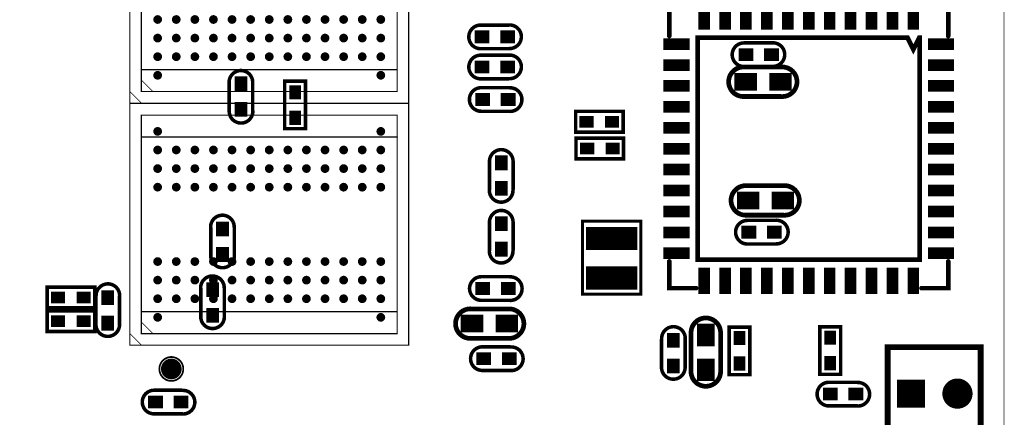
# Model space of a CAD drawing. Extents: x 68 to 180, y 55 to 144.
# Tile 25 of 27: x 138 to 180, y 101 to 118. Entities that reach past the tile are written whole.
import ezdxf

# ---------------------------------------------------------------- set-up
doc = ezdxf.new("R2010")
doc.units = 0
doc.header["$MEASUREMENT"] = 0
doc.layers.get('0').update_dxf_attribs({"linetype": 'CONTINUOUS'})
for name, color, linetype in [('BOARD_OUTLINE_00', 2, 'CONTINUOUS'), ('DRIL_NPLTE_THRU_01', 16, 'CONTINUOUS'), ('DRIL_NPLTE_THRU_02', 4, 'CONTINUOUS'), ('DRIL_NPLTE_THRU_03', 96, 'CONTINUOUS'), ('DRIL_NPLTE_THRU_04', 136, 'CONTINUOUS'), ('DRIL_NPLTE_THRU_05', 34, 'CONTINUOUS'), ('DRIL_NPLTE_THRU_06', 176, 'CONTINUOUS'), ('DRIL_PLTE_THRU_01', 16, 'CONTINUOUS'), ('DRIL_PLTE_THRU_02', 4, 'CONTINUOUS'), ('DRIL_PLTE_THRU_03', 96, 'CONTINUOUS'), ('DRIL_PLTE_THRU_04', 136, 'CONTINUOUS'), ('DRIL_PLTE_THRU_05', 34, 'CONTINUOUS'), ('DRIL_PLTE_THRU_06', 176, 'CONTINUOUS'), ('DRIL_SYMBOL', 2, 'CONTINUOUS'), ('PADS_BOT', 5, 'CONTINUOUS'), ('PADS_INNER', 1, 'CONTINUOUS'), ('PADS_TOP', 1, 'CONTINUOUS'), ('PADS_XR_121', 222, 'CONTINUOUS'), ('PART_BOT_2DLINE_00', 253, 'CONTINUOUS'), ('PART_TOP_2DLINE_00', 67, 'CONTINUOUS')]:
    doc.layers.add(name, color=color, linetype=linetype)

# ---------------------------------------------------------------- blocks, each defined once
blk = doc.blocks.new('BOARD_5728')
at = {"layer": 'BOARD_OUTLINE_00', "const_width": 0.0254}
blk.add_lwpolyline([(0, -12.664, -0.306685), (1, -11.664), (110.44, -11.664, -0.233627), (111.44, -12.664), (111.44, -92.464, -0.199366), (110.44, -93.464), (1, -93.464, -0.298113), (0, -92.464), (0, -85.073), (12, -85.073), (12, -50.989), (2.337, -50.989), (2.356, -32.194), (0, -32.194)], format="xyb", close=True, dxfattribs=at)
blk = doc.blocks.new('SMOOTH_0$1524')
at = {"const_width": 0.0762}
blk.add_lwpolyline([(-0.0381, 0, 1), (0.0381, 0, 1)], format="xyb", close=True, dxfattribs=at)
blk = doc.blocks.new('PART_BODY_TOP_5731')
at = {"layer": 'PART_TOP_2DLINE_00', "const_width": 0.152}
blk.add_lwpolyline([(-1.028, -0.449), (-1.028, 0.446), (1.015, 0.446), (1.015, -0.449)], close=True, dxfattribs=at)
at = {"layer": 'PART_TOP_2DLINE_00'}
for p in [(-1.028, 0.446), (1.015, 0.446), (-1.028, -0.449), (1.015, -0.449)]:
    blk.add_blockref('SMOOTH_0$1524', p, dxfattribs=at)
blk = doc.blocks.new('DRIL_HOLE_0')
blk.add_lwpolyline([(0, 0, 1), (0, 0, 1)], format="xyb", close=True)
blk = doc.blocks.new('PAD_0')
blk.add_lwpolyline([(0, 0, 1), (0, 0, 1)], format="xyb", close=True)
blk = doc.blocks.new('PAD_1')
at = {"const_width": 0.508}
blk.add_lwpolyline([(-0.305, 0), (0.305, 0)], dxfattribs=at)
blk = doc.blocks.new('STK_TOP_14')
at = {"layer": 'DRIL_PLTE_THRU_01'}
blk.add_blockref('DRIL_HOLE_0', (0, 0), dxfattribs=at)
at = {"layer": 'DRIL_PLTE_THRU_02'}
blk.add_blockref('DRIL_HOLE_0', (0, 0), dxfattribs=at)
at = {"layer": 'DRIL_PLTE_THRU_03'}
blk.add_blockref('DRIL_HOLE_0', (0, 0), dxfattribs=at)
at = {"layer": 'DRIL_PLTE_THRU_04'}
blk.add_blockref('DRIL_HOLE_0', (0, 0), dxfattribs=at)
at = {"layer": 'DRIL_PLTE_THRU_05'}
blk.add_blockref('DRIL_HOLE_0', (0, 0), dxfattribs=at)
at = {"layer": 'DRIL_PLTE_THRU_06'}
blk.add_blockref('DRIL_HOLE_0', (0, 0), dxfattribs=at)
at = {"layer": 'PADS_BOT'}
blk.add_blockref('PAD_0', (0, 0), dxfattribs=at)
at = {"layer": 'PADS_INNER'}
blk.add_blockref('PAD_0', (0, 0), dxfattribs=at)
at = {"layer": 'PADS_TOP'}
blk.add_blockref('PAD_1', (0, 0), dxfattribs=at)
blk = doc.blocks.new('SYM_TOP_14')
for name, p in [('PART_BODY_TOP_5731', (0, 0)), ('STK_TOP_14', (-0.55, 0)), ('STK_TOP_14', (0.55, 0))]:
    blk.add_blockref(name, p)
blk = doc.blocks.new('PART_TOP_3')
blk.add_blockref('SYM_TOP_14', (0, 0))
blk = doc.blocks.new('PART_TOP_5')
blk.add_blockref('SYM_TOP_14', (0, 0))
blk = doc.blocks.new('PART_BODY_BOT_5731')
at = {"layer": 'PART_BOT_2DLINE_00', "const_width": 0.152}
blk.add_lwpolyline([(-1.028, -0.449), (-1.028, 0.446), (1.015, 0.446), (1.015, -0.449)], close=True, dxfattribs=at)
at = {"layer": 'PART_BOT_2DLINE_00'}
for p in [(-1.028, 0.446), (1.015, 0.446), (-1.028, -0.449), (1.015, -0.449)]:
    blk.add_blockref('SMOOTH_0$1524', p, dxfattribs=at)
blk = doc.blocks.new('STK_BOT_14')
at = {"layer": 'DRIL_PLTE_THRU_01'}
blk.add_blockref('DRIL_HOLE_0', (0, 0), dxfattribs=at)
at = {"layer": 'DRIL_PLTE_THRU_02'}
blk.add_blockref('DRIL_HOLE_0', (0, 0), dxfattribs=at)
at = {"layer": 'DRIL_PLTE_THRU_03'}
blk.add_blockref('DRIL_HOLE_0', (0, 0), dxfattribs=at)
at = {"layer": 'DRIL_PLTE_THRU_04'}
blk.add_blockref('DRIL_HOLE_0', (0, 0), dxfattribs=at)
at = {"layer": 'DRIL_PLTE_THRU_05'}
blk.add_blockref('DRIL_HOLE_0', (0, 0), dxfattribs=at)
at = {"layer": 'DRIL_PLTE_THRU_06'}
blk.add_blockref('DRIL_HOLE_0', (0, 0), dxfattribs=at)
at = {"layer": 'PADS_BOT'}
blk.add_blockref('PAD_1', (0, 0), dxfattribs=at)
at = {"layer": 'PADS_INNER'}
blk.add_blockref('PAD_0', (0, 0), dxfattribs=at)
at = {"layer": 'PADS_TOP'}
blk.add_blockref('PAD_0', (0, 0), dxfattribs=at)
blk = doc.blocks.new('SYM_BOT_14')
for name, p in [('PART_BODY_BOT_5731', (0, 0)), ('STK_BOT_14', (-0.55, 0)), ('STK_BOT_14', (0.55, 0))]:
    blk.add_blockref(name, p)
blk = doc.blocks.new('PART_BOT_10')
blk.add_blockref('SYM_BOT_14', (0, 0))
blk = doc.blocks.new('SMOOTH_0$2032')
at = {"const_width": 0.1016}
blk.add_lwpolyline([(-0.0508, 0, 1), (0.0508, 0, 1)], format="xyb", close=True, dxfattribs=at)
blk = doc.blocks.new('PART_BODY_BOT_5734')
at = {"layer": 'PART_BOT_2DLINE_00', "const_width": 0.2032}
blk.add_lwpolyline([(-0.025146, 0.635), (1.575054, 0.635, -1.036434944), (1.575054, -0.635), (-0.025146, -0.635, -1.07236871)], format="xyb", close=True, dxfattribs=at)
at = {"layer": 'PART_BOT_2DLINE_00'}
for p in [(-0.025146, 0.635), (1.575054, 0.635), (-0.025146, -0.635), (1.575054, -0.635)]:
    blk.add_blockref('SMOOTH_0$2032', p, dxfattribs=at)
blk = doc.blocks.new('PAD_7')
at = {"const_width": 0.762}
blk.add_lwpolyline([(-0.4826, 0), (0.4826, 0)], dxfattribs=at)
blk = doc.blocks.new('STK_BOT_19')
at = {"layer": 'DRIL_PLTE_THRU_01'}
blk.add_blockref('DRIL_HOLE_0', (0, 0), dxfattribs=at)
at = {"layer": 'DRIL_PLTE_THRU_02'}
blk.add_blockref('DRIL_HOLE_0', (0, 0), dxfattribs=at)
at = {"layer": 'DRIL_PLTE_THRU_03'}
blk.add_blockref('DRIL_HOLE_0', (0, 0), dxfattribs=at)
at = {"layer": 'DRIL_PLTE_THRU_04'}
blk.add_blockref('DRIL_HOLE_0', (0, 0), dxfattribs=at)
at = {"layer": 'DRIL_PLTE_THRU_05'}
blk.add_blockref('DRIL_HOLE_0', (0, 0), dxfattribs=at)
at = {"layer": 'DRIL_PLTE_THRU_06'}
blk.add_blockref('DRIL_HOLE_0', (0, 0), dxfattribs=at)
at = {"layer": 'PADS_BOT'}
blk.add_blockref('PAD_7', (0, 0), dxfattribs=at)
at = {"layer": 'PADS_INNER'}
blk.add_blockref('PAD_0', (0, 0), dxfattribs=at)
at = {"layer": 'PADS_TOP'}
blk.add_blockref('PAD_0', (0, 0), dxfattribs=at)
blk = doc.blocks.new('SYM_BOT_17')
for name, p in [('PART_BODY_BOT_5734', (0, 0)), ('STK_BOT_19', (0, 0)), ('STK_BOT_19', (1.500124, 0))]:
    blk.add_blockref(name, p)
blk = doc.blocks.new('PART_BOT_16')
blk.add_blockref('SYM_BOT_17', (0, 0))
blk = doc.blocks.new('PART_BODY_TOP_5734')
at = {"layer": 'PART_TOP_2DLINE_00', "const_width": 0.2032}
blk.add_lwpolyline([(-0.025146, 0.635), (1.575054, 0.635, -1.036434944), (1.575054, -0.635), (-0.025146, -0.635, -1.07236871)], format="xyb", close=True, dxfattribs=at)
at = {"layer": 'PART_TOP_2DLINE_00'}
for p in [(-0.025146, 0.635), (1.575054, 0.635), (-0.025146, -0.635), (1.575054, -0.635)]:
    blk.add_blockref('SMOOTH_0$2032', p, dxfattribs=at)
blk = doc.blocks.new('STK_TOP_19')
at = {"layer": 'DRIL_PLTE_THRU_01'}
blk.add_blockref('DRIL_HOLE_0', (0, 0), dxfattribs=at)
at = {"layer": 'DRIL_PLTE_THRU_02'}
blk.add_blockref('DRIL_HOLE_0', (0, 0), dxfattribs=at)
at = {"layer": 'DRIL_PLTE_THRU_03'}
blk.add_blockref('DRIL_HOLE_0', (0, 0), dxfattribs=at)
at = {"layer": 'DRIL_PLTE_THRU_04'}
blk.add_blockref('DRIL_HOLE_0', (0, 0), dxfattribs=at)
at = {"layer": 'DRIL_PLTE_THRU_05'}
blk.add_blockref('DRIL_HOLE_0', (0, 0), dxfattribs=at)
at = {"layer": 'DRIL_PLTE_THRU_06'}
blk.add_blockref('DRIL_HOLE_0', (0, 0), dxfattribs=at)
at = {"layer": 'PADS_BOT'}
blk.add_blockref('PAD_0', (0, 0), dxfattribs=at)
at = {"layer": 'PADS_INNER'}
blk.add_blockref('PAD_0', (0, 0), dxfattribs=at)
at = {"layer": 'PADS_TOP'}
blk.add_blockref('PAD_7', (0, 0), dxfattribs=at)
blk = doc.blocks.new('SYM_TOP_17')
for name, p in [('PART_BODY_TOP_5734', (0, 0)), ('STK_TOP_19', (0, 0)), ('STK_TOP_19', (1.500124, 0))]:
    blk.add_blockref(name, p)
blk = doc.blocks.new('PART_TOP_17')
blk.add_blockref('SYM_TOP_17', (0, 0))
blk = doc.blocks.new('SMOOTH_0$127')
at = {"const_width": 0.0635}
blk.add_lwpolyline([(-0.03175, 0, 1), (0.03175, 0, 1)], format="xyb", close=True, dxfattribs=at)
blk = doc.blocks.new('PART_BODY_TOP_5740')
at = {"layer": 'PART_TOP_2DLINE_00', "const_width": 0.127}
blk.add_lwpolyline([(-1.6, 1.25), (1.55, 1.25), (1.55, -1.25), (-1.6, -1.25)], close=True, dxfattribs=at)
at = {"layer": 'PART_TOP_2DLINE_00'}
for p in [(-1.6, 1.25), (1.55, 1.25), (-1.6, -1.25), (1.55, -1.25)]:
    blk.add_blockref('SMOOTH_0$127', p, dxfattribs=at)
blk = doc.blocks.new('PAD_9')
at = {"const_width": 1}
blk.add_lwpolyline([(-1.1, 0), (1.1, 0)], dxfattribs=at)
blk = doc.blocks.new('STK_TOP_25')
at = {"layer": 'DRIL_NPLTE_THRU_01'}
blk.add_blockref('DRIL_HOLE_0', (0, 0), dxfattribs=at)
at = {"layer": 'DRIL_NPLTE_THRU_02'}
blk.add_blockref('DRIL_HOLE_0', (0, 0), dxfattribs=at)
at = {"layer": 'DRIL_NPLTE_THRU_03'}
blk.add_blockref('DRIL_HOLE_0', (0, 0), dxfattribs=at)
at = {"layer": 'DRIL_NPLTE_THRU_04'}
blk.add_blockref('DRIL_HOLE_0', (0, 0), dxfattribs=at)
at = {"layer": 'DRIL_NPLTE_THRU_05'}
blk.add_blockref('DRIL_HOLE_0', (0, 0), dxfattribs=at)
at = {"layer": 'DRIL_NPLTE_THRU_06'}
blk.add_blockref('DRIL_HOLE_0', (0, 0), dxfattribs=at)
at = {"layer": 'PADS_BOT'}
blk.add_blockref('PAD_0', (0, 0), dxfattribs=at)
at = {"layer": 'PADS_INNER'}
blk.add_blockref('PAD_0', (0, 0), dxfattribs=at)
at = {"layer": 'PADS_TOP', "rotation": 90}
blk.add_blockref('PAD_9', (0, 0), dxfattribs=at)
blk = doc.blocks.new('SYM_TOP_23')
for name, p in [('PART_BODY_TOP_5740', (0, 0)), ('STK_TOP_25', (-0.85, 0)), ('STK_TOP_25', (0.85, 0))]:
    blk.add_blockref(name, p)
blk = doc.blocks.new('PART_TOP_55')
blk.add_blockref('SYM_TOP_23', (0, 0))
blk = doc.blocks.new('SMOOTH_0$254')
at = {"const_width": 0.127}
blk.add_lwpolyline([(-0.0635, 0, 1), (0.0635, 0, 1)], format="xyb", close=True, dxfattribs=at)
blk = doc.blocks.new('PART_BODY_TOP_5742')
at = {"layer": 'PART_TOP_2DLINE_00', "const_width": 0.254}
for points in [[(-1, 2), (3, 2), (3, -24), (-1, -24)], [(-1.5, -8.15), (-0.7, -8.15), (-0.7, -14.15), (-1.5, -14.15)]]:
    blk.add_lwpolyline(points, close=True, dxfattribs=at)
at = {"layer": 'PART_TOP_2DLINE_00'}
for p in [(-1, 2), (3, 2), (-1.5, -8.15), (-0.7, -8.15), (-1.5, -14.15), (-0.7, -14.15), (-1, -24), (3, -24)]:
    blk.add_blockref('SMOOTH_0$254', p, dxfattribs=at)
blk = doc.blocks.new('DRIL_SYMBOL_0$8')
at = {"layer": 'DRIL_SYMBOL', "const_width": 0.0508}
for points in [[(-0.254, 0), (0.254, 0)], [(0, -0.254), (0, 0.254)]]:
    blk.add_lwpolyline(points, dxfattribs=at)
blk = doc.blocks.new('DRIL_HOLE_0$8')
at = {"const_width": 0.4}
blk.add_lwpolyline([(-0.2, 0, 1), (0.2, 0, 1)], format="xyb", close=True, dxfattribs=at)
blk.add_blockref('DRIL_SYMBOL_0$8', (0, 0))
blk = doc.blocks.new('PAD_11')
at = {"const_width": 0.6}
blk.add_lwpolyline([(0, -0.3, 1), (0, 0.3, 1)], format="xyb", close=True, dxfattribs=at)
blk = doc.blocks.new('PAD_12')
at = {"const_width": 1.2}
blk.add_lwpolyline([(-0.6, 0), (0.6, 0)], dxfattribs=at)
blk = doc.blocks.new('STK_TOP_28')
at = {"layer": 'DRIL_PLTE_THRU_01'}
blk.add_blockref('DRIL_HOLE_0$8', (0, 0), dxfattribs=at)
at = {"layer": 'DRIL_PLTE_THRU_02'}
blk.add_blockref('DRIL_HOLE_0$8', (0, 0), dxfattribs=at)
at = {"layer": 'DRIL_PLTE_THRU_03'}
blk.add_blockref('DRIL_HOLE_0$8', (0, 0), dxfattribs=at)
at = {"layer": 'DRIL_PLTE_THRU_04'}
blk.add_blockref('DRIL_HOLE_0$8', (0, 0), dxfattribs=at)
at = {"layer": 'DRIL_PLTE_THRU_05'}
blk.add_blockref('DRIL_HOLE_0$8', (0, 0), dxfattribs=at)
at = {"layer": 'DRIL_PLTE_THRU_06'}
blk.add_blockref('DRIL_HOLE_0$8', (0, 0), dxfattribs=at)
at = {"layer": 'PADS_BOT'}
blk.add_blockref('PAD_12', (0, 0), dxfattribs=at)
at = {"layer": 'PADS_INNER'}
blk.add_blockref('PAD_11', (0, 0), dxfattribs=at)
at = {"layer": 'PADS_TOP'}
blk.add_blockref('PAD_12', (0, 0), dxfattribs=at)
blk = doc.blocks.new('PAD_13')
at = {"const_width": 0.65}
blk.add_lwpolyline([(0, -0.325, 1), (0, 0.325, 1)], format="xyb", close=True, dxfattribs=at)
blk = doc.blocks.new('STK_TOP_27')
at = {"layer": 'DRIL_PLTE_THRU_01'}
blk.add_blockref('DRIL_HOLE_0$8', (0, 0), dxfattribs=at)
at = {"layer": 'DRIL_PLTE_THRU_02'}
blk.add_blockref('DRIL_HOLE_0$8', (0, 0), dxfattribs=at)
at = {"layer": 'DRIL_PLTE_THRU_03'}
blk.add_blockref('DRIL_HOLE_0$8', (0, 0), dxfattribs=at)
at = {"layer": 'DRIL_PLTE_THRU_04'}
blk.add_blockref('DRIL_HOLE_0$8', (0, 0), dxfattribs=at)
at = {"layer": 'DRIL_PLTE_THRU_05'}
blk.add_blockref('DRIL_HOLE_0$8', (0, 0), dxfattribs=at)
at = {"layer": 'DRIL_PLTE_THRU_06'}
blk.add_blockref('DRIL_HOLE_0$8', (0, 0), dxfattribs=at)
at = {"layer": 'PADS_BOT'}
blk.add_blockref('PAD_13', (0, 0), dxfattribs=at)
at = {"layer": 'PADS_INNER'}
blk.add_blockref('PAD_11', (0, 0), dxfattribs=at)
at = {"layer": 'PADS_TOP'}
blk.add_blockref('PAD_13', (0, 0), dxfattribs=at)
blk = doc.blocks.new('SYM_TOP_25')
for name, p in [('PART_BODY_TOP_5742', (0, 0)), ('STK_TOP_28', (0, 0)), ('STK_TOP_27', (2, 0)), ('STK_TOP_27', (0, -2)), ('STK_TOP_27', (2, -2)), ('STK_TOP_27', (0, -4)), ('STK_TOP_27', (2, -4)), ('STK_TOP_27', (0, -6)), ('STK_TOP_27', (2, -6)), ('STK_TOP_27', (0, -8)), ('STK_TOP_27', (2, -8)), ('STK_TOP_27', (0, -10)), ('STK_TOP_27', (2, -10)), ('STK_TOP_27', (0, -12)), ('STK_TOP_27', (2, -12)), ('STK_TOP_27', (0, -14)), ('STK_TOP_27', (2, -14)), ('STK_TOP_27', (0, -16)), ('STK_TOP_27', (2, -16)), ('STK_TOP_27', (0, -18)), ('STK_TOP_27', (2, -18)), ('STK_TOP_27', (0, -20)), ('STK_TOP_27', (2, -20)), ('STK_TOP_27', (0, -22)), ('STK_TOP_27', (2, -22))]:
    blk.add_blockref(name, p)
blk = doc.blocks.new('PART_TOP_62')
blk.add_blockref('SYM_TOP_25', (0, 0))
blk = doc.blocks.new('SMOOTH_0$2')
at = {"const_width": 0.1}
blk.add_lwpolyline([(-0.05, 0, 1), (0.05, 0, 1)], format="xyb", close=True, dxfattribs=at)
blk = doc.blocks.new('PART_BODY_TOP_5762')
at = {"layer": 'PART_TOP_2DLINE_00', "const_width": 0.2}
for points in [[(-6, 4.85), (-6, 6), (-4.85, 6)], [(4.85, 6), (6, 6), (6, 4.85)], [(-4.85, -6), (-6, -6), (-6, -4.85)], [(6, -4.85), (6, -6), (4.85, -6)]]:
    blk.add_lwpolyline(points, dxfattribs=at)
at = {"layer": 'PART_TOP_2DLINE_00'}
for points, const_width in [([(-6.35, 4.5), (-7.2, 4.75), (-7.2, 4.25)], 0.203), ([(-4.775, -4.775), (4.775, -4.775), (4.775, 4.775), (-4.775, 4.775), (-4.775, 4.75), (-4.275, 4.5), (-4.775, 4.25)], 0.2)]:
    blk.add_lwpolyline(points, close=True, dxfattribs=dict(at, const_width=const_width))
for name, p in [('SMOOTH_0$2', (-6, 6)), ('SMOOTH_0$2', (-4.85, 6)), ('SMOOTH_0$2', (4.85, 6)), ('SMOOTH_0$2', (6, 6)), ('SMOOTH_0$2032', (-7.2, 4.75)), ('SMOOTH_0$2', (-6, 4.85)), ('SMOOTH_0$2', (-4.775, 4.775)), ('SMOOTH_0$2', (-4.775, 4.75)), ('SMOOTH_0$2', (4.775, 4.775)), ('SMOOTH_0$2', (6, 4.85)), ('SMOOTH_0$2032', (-7.2, 4.25)), ('SMOOTH_0$2032', (-6.35, 4.5)), ('SMOOTH_0$2', (-4.775, 4.25)), ('SMOOTH_0$2', (-4.275, 4.5)), ('SMOOTH_0$2', (-6, -4.85)), ('SMOOTH_0$2', (-4.775, -4.775)), ('SMOOTH_0$2', (4.775, -4.775)), ('SMOOTH_0$2', (6, -4.85)), ('SMOOTH_0$2', (-6, -6)), ('SMOOTH_0$2', (-4.85, -6)), ('SMOOTH_0$2', (4.85, -6)), ('SMOOTH_0$2', (6, -6))]:
    blk.add_blockref(name, p, dxfattribs=at)
blk = doc.blocks.new('PAD_44')
at = {"const_width": 0.5}
blk.add_lwpolyline([(-0.5625, 0), (0.5625, 0)], dxfattribs=at)
blk = doc.blocks.new('STK_TOP_61')
at = {"layer": 'DRIL_NPLTE_THRU_01'}
blk.add_blockref('DRIL_HOLE_0', (0, 0), dxfattribs=at)
at = {"layer": 'DRIL_NPLTE_THRU_02'}
blk.add_blockref('DRIL_HOLE_0', (0, 0), dxfattribs=at)
at = {"layer": 'DRIL_NPLTE_THRU_03'}
blk.add_blockref('DRIL_HOLE_0', (0, 0), dxfattribs=at)
at = {"layer": 'DRIL_NPLTE_THRU_04'}
blk.add_blockref('DRIL_HOLE_0', (0, 0), dxfattribs=at)
at = {"layer": 'DRIL_NPLTE_THRU_05'}
blk.add_blockref('DRIL_HOLE_0', (0, 0), dxfattribs=at)
at = {"layer": 'DRIL_NPLTE_THRU_06'}
blk.add_blockref('DRIL_HOLE_0', (0, 0), dxfattribs=at)
at = {"layer": 'PADS_BOT'}
blk.add_blockref('PAD_0', (0, 0), dxfattribs=at)
at = {"layer": 'PADS_INNER'}
blk.add_blockref('PAD_0', (0, 0), dxfattribs=at)
at = {"layer": 'PADS_TOP'}
blk.add_blockref('PAD_44', (0, 0), dxfattribs=at)
at = {"layer": 'PADS_XR_121'}
blk.add_blockref('PAD_44', (0, 0), dxfattribs=at)
blk = doc.blocks.new('STK_TOP_62')
at = {"layer": 'DRIL_NPLTE_THRU_01'}
blk.add_blockref('DRIL_HOLE_0', (0, 0), dxfattribs=at)
at = {"layer": 'DRIL_NPLTE_THRU_02'}
blk.add_blockref('DRIL_HOLE_0', (0, 0), dxfattribs=at)
at = {"layer": 'DRIL_NPLTE_THRU_03'}
blk.add_blockref('DRIL_HOLE_0', (0, 0), dxfattribs=at)
at = {"layer": 'DRIL_NPLTE_THRU_04'}
blk.add_blockref('DRIL_HOLE_0', (0, 0), dxfattribs=at)
at = {"layer": 'DRIL_NPLTE_THRU_05'}
blk.add_blockref('DRIL_HOLE_0', (0, 0), dxfattribs=at)
at = {"layer": 'DRIL_NPLTE_THRU_06'}
blk.add_blockref('DRIL_HOLE_0', (0, 0), dxfattribs=at)
at = {"layer": 'PADS_BOT'}
blk.add_blockref('PAD_0', (0, 0), dxfattribs=at)
at = {"layer": 'PADS_INNER'}
blk.add_blockref('PAD_0', (0, 0), dxfattribs=at)
at = {"layer": 'PADS_TOP', "rotation": 90}
blk.add_blockref('PAD_44', (0, 0), dxfattribs=at)
at = {"layer": 'PADS_XR_121', "rotation": 90}
blk.add_blockref('PAD_44', (0, 0), dxfattribs=at)
blk = doc.blocks.new('SYM_TOP_45')
for name, p in [('STK_TOP_62', (-4.5, 5.6875)), ('STK_TOP_62', (-3.6, 5.6875)), ('STK_TOP_62', (-2.7, 5.6875)), ('STK_TOP_62', (-1.8, 5.6875)), ('STK_TOP_62', (-0.9, 5.6875)), ('STK_TOP_62', (0, 5.6875)), ('STK_TOP_62', (0.9, 5.6875)), ('STK_TOP_62', (1.8, 5.6875)), ('STK_TOP_62', (2.7, 5.6875)), ('STK_TOP_62', (3.6, 5.6875)), ('STK_TOP_62', (4.5, 5.6875)), ('PART_BODY_TOP_5762', (0, 0)), ('STK_TOP_61', (-5.6875, 4.5)), ('STK_TOP_61', (5.6875, 4.5)), ('STK_TOP_61', (-5.6875, 3.6)), ('STK_TOP_61', (5.6875, 3.6)), ('STK_TOP_61', (-5.6875, 2.7)), ('STK_TOP_61', (5.6875, 2.7)), ('STK_TOP_61', (-5.6875, 1.8)), ('STK_TOP_61', (5.6875, 1.8)), ('STK_TOP_61', (-5.6875, 0.9)), ('STK_TOP_61', (5.6875, 0.9)), ('STK_TOP_61', (-5.6875, 0)), ('STK_TOP_61', (5.6875, 0)), ('STK_TOP_61', (-5.6875, -0.9)), ('STK_TOP_61', (5.6875, -0.9)), ('STK_TOP_61', (-5.6875, -1.8)), ('STK_TOP_61', (5.6875, -1.8)), ('STK_TOP_61', (-5.6875, -2.7)), ('STK_TOP_61', (5.6875, -2.7)), ('STK_TOP_61', (-5.6875, -3.6)), ('STK_TOP_61', (5.6875, -3.6)), ('STK_TOP_61', (-5.6875, -4.5)), ('STK_TOP_61', (5.6875, -4.5)), ('STK_TOP_62', (-4.5, -5.6875)), ('STK_TOP_62', (-3.6, -5.6875)), ('STK_TOP_62', (-2.7, -5.6875)), ('STK_TOP_62', (-1.8, -5.6875)), ('STK_TOP_62', (-0.9, -5.6875)), ('STK_TOP_62', (0, -5.6875)), ('STK_TOP_62', (0.9, -5.6875)), ('STK_TOP_62', (1.8, -5.6875)), ('STK_TOP_62', (2.7, -5.6875)), ('STK_TOP_62', (3.6, -5.6875)), ('STK_TOP_62', (4.5, -5.6875))]:
    blk.add_blockref(name, p)
blk = doc.blocks.new('PART_TOP_94')
blk.add_blockref('SYM_TOP_45', (0, 0))
blk = doc.blocks.new('PART_TOP_179')
blk.add_blockref('SYM_TOP_14', (0, 0))
blk = doc.blocks.new('PART_TOP_180')
blk.add_blockref('SYM_TOP_14', (0, 0))
blk = doc.blocks.new('PART_TOP_182')
blk.add_blockref('SYM_TOP_14', (0, 0))
blk = doc.blocks.new('PART_TOP_187')
blk.add_blockref('SYM_TOP_14', (0, 0))
blk = doc.blocks.new('PART_BODY_TOP_5792')
at = {"layer": 'PART_TOP_2DLINE_00', "const_width": 0.1524}
for points in [[(-0.6096, -0.508, -1), (-0.6096, 0.508)], [(0.633804, 0.502572, -1), (0.633804, -0.513428)]]:
    blk.add_lwpolyline(points, format="xyb", dxfattribs=at)
for points in [[(-0.6096, 0.508), (0.5842, 0.508)], [(-0.5842, -0.508), (0.6096, -0.508)]]:
    blk.add_lwpolyline(points, dxfattribs=at)
at = {"layer": 'PART_TOP_2DLINE_00'}
for p in [(-0.6096, 0.508), (-0.6096, 0.508), (0.5842, 0.508), (0.633804, 0.502572), (-0.6096, -0.508), (-0.5842, -0.508), (0.6096, -0.508), (0.633804, -0.513428)]:
    blk.add_blockref('SMOOTH_0$1524', p, dxfattribs=at)
blk = doc.blocks.new('PAD_79')
at = {"const_width": 0.55}
blk.add_lwpolyline([(-0.3175, 0), (0.3175, 0)], dxfattribs=at)
blk = doc.blocks.new('STK_TOP_110')
at = {"layer": 'DRIL_PLTE_THRU_01'}
blk.add_blockref('DRIL_HOLE_0', (0, 0), dxfattribs=at)
at = {"layer": 'DRIL_PLTE_THRU_02'}
blk.add_blockref('DRIL_HOLE_0', (0, 0), dxfattribs=at)
at = {"layer": 'DRIL_PLTE_THRU_03'}
blk.add_blockref('DRIL_HOLE_0', (0, 0), dxfattribs=at)
at = {"layer": 'DRIL_PLTE_THRU_04'}
blk.add_blockref('DRIL_HOLE_0', (0, 0), dxfattribs=at)
at = {"layer": 'DRIL_PLTE_THRU_05'}
blk.add_blockref('DRIL_HOLE_0', (0, 0), dxfattribs=at)
at = {"layer": 'DRIL_PLTE_THRU_06'}
blk.add_blockref('DRIL_HOLE_0', (0, 0), dxfattribs=at)
at = {"layer": 'PADS_BOT'}
blk.add_blockref('PAD_0', (0, 0), dxfattribs=at)
at = {"layer": 'PADS_INNER'}
blk.add_blockref('PAD_0', (0, 0), dxfattribs=at)
at = {"layer": 'PADS_TOP'}
blk.add_blockref('PAD_79', (0, 0), dxfattribs=at)
blk = doc.blocks.new('SYM_TOP_75')
for name, p in [('PART_BODY_TOP_5792', (0, 0)), ('STK_TOP_110', (-0.55, 0)), ('STK_TOP_110', (0.55, 0))]:
    blk.add_blockref(name, p)
blk = doc.blocks.new('PART_TOP_276')
blk.add_blockref('SYM_TOP_75', (0, 0))
blk = doc.blocks.new('PART_BODY_BOT_5792')
at = {"layer": 'PART_BOT_2DLINE_00', "const_width": 0.1524}
for points in [[(-0.6096, -0.508, -1), (-0.6096, 0.508)], [(0.633804, 0.502572, -1), (0.633804, -0.513428)]]:
    blk.add_lwpolyline(points, format="xyb", dxfattribs=at)
for points in [[(-0.6096, 0.508), (0.5842, 0.508)], [(-0.5842, -0.508), (0.6096, -0.508)]]:
    blk.add_lwpolyline(points, dxfattribs=at)
at = {"layer": 'PART_BOT_2DLINE_00'}
for p in [(-0.6096, 0.508), (-0.6096, 0.508), (0.5842, 0.508), (0.633804, 0.502572), (-0.6096, -0.508), (-0.5842, -0.508), (0.6096, -0.508), (0.633804, -0.513428)]:
    blk.add_blockref('SMOOTH_0$1524', p, dxfattribs=at)
blk = doc.blocks.new('STK_BOT_110')
at = {"layer": 'DRIL_PLTE_THRU_01'}
blk.add_blockref('DRIL_HOLE_0', (0, 0), dxfattribs=at)
at = {"layer": 'DRIL_PLTE_THRU_02'}
blk.add_blockref('DRIL_HOLE_0', (0, 0), dxfattribs=at)
at = {"layer": 'DRIL_PLTE_THRU_03'}
blk.add_blockref('DRIL_HOLE_0', (0, 0), dxfattribs=at)
at = {"layer": 'DRIL_PLTE_THRU_04'}
blk.add_blockref('DRIL_HOLE_0', (0, 0), dxfattribs=at)
at = {"layer": 'DRIL_PLTE_THRU_05'}
blk.add_blockref('DRIL_HOLE_0', (0, 0), dxfattribs=at)
at = {"layer": 'DRIL_PLTE_THRU_06'}
blk.add_blockref('DRIL_HOLE_0', (0, 0), dxfattribs=at)
at = {"layer": 'PADS_BOT'}
blk.add_blockref('PAD_79', (0, 0), dxfattribs=at)
at = {"layer": 'PADS_INNER'}
blk.add_blockref('PAD_0', (0, 0), dxfattribs=at)
at = {"layer": 'PADS_TOP'}
blk.add_blockref('PAD_0', (0, 0), dxfattribs=at)
blk = doc.blocks.new('SYM_BOT_75')
for name, p in [('PART_BODY_BOT_5792', (0, 0)), ('STK_BOT_110', (-0.55, 0)), ('STK_BOT_110', (0.55, 0))]:
    blk.add_blockref(name, p)
blk = doc.blocks.new('PART_BOT_283')
blk.add_blockref('SYM_BOT_75', (0, 0))
blk = doc.blocks.new('PART_BOT_285')
blk.add_blockref('SYM_BOT_75', (0, 0))
blk = doc.blocks.new('PART_BOT_289')
blk.add_blockref('SYM_BOT_75', (0, 0))
blk = doc.blocks.new('PART_TOP_292')
blk.add_blockref('SYM_TOP_75', (0, 0))
blk = doc.blocks.new('PART_BOT_294')
blk.add_blockref('SYM_BOT_75', (0, 0))
blk = doc.blocks.new('PART_TOP_302')
blk.add_blockref('SYM_TOP_75', (0, 0))
blk = doc.blocks.new('PART_TOP_305')
blk.add_blockref('SYM_TOP_75', (0, 0))
blk = doc.blocks.new('PART_TOP_308')
blk.add_blockref('SYM_TOP_75', (0, 0))
blk = doc.blocks.new('PART_TOP_311')
blk.add_blockref('SYM_TOP_75', (0, 0))
blk = doc.blocks.new('PART_BOT_315')
blk.add_blockref('SYM_BOT_75', (0, 0))
blk = doc.blocks.new('PART_TOP_321')
blk.add_blockref('SYM_TOP_75', (0, 0))
blk = doc.blocks.new('PART_TOP_419')
blk.add_blockref('SYM_TOP_75', (0, 0))
blk = doc.blocks.new('SMOOTH_0$0508')
at = {"const_width": 0.0254}
blk.add_lwpolyline([(-0.0127, 0, 1), (0.0127, 0, 1)], format="xyb", close=True, dxfattribs=at)
blk = doc.blocks.new('SMOOTH_0$0254')
at = {"const_width": 0.0127}
blk.add_lwpolyline([(-0.00635, 0, 1), (0.00635, 0, 1)], format="xyb", close=True, dxfattribs=at)
blk = doc.blocks.new('PART_BODY_TOP_5729')
at = {"layer": 'PART_TOP_2DLINE_00', "const_width": 0.0508}
for points in [[(5.2, -6), (-5.2, -6), (-5.2, 6), (5.2, 6)], [(4.7, -5.5), (-4.7, -5.5), (-4.7, 5.5), (4.7, 5.5)]]:
    blk.add_lwpolyline(points, close=True, dxfattribs=at)
at = {"layer": 'PART_TOP_2DLINE_00'}
for points, const_width in [([(-4.712, 5.982), (-5.194, 5.499)], 0.0254), ([(-4.204, 5.499), (-4.686, 5.016)], 0.0254), ([(-3.759, 5.486), (-3.759, -5.486)], 0.0508), ([(3.759, 5.512), (3.759, -5.512)], 0.0508)]:
    blk.add_lwpolyline(points, dxfattribs=dict(at, const_width=const_width))
for name, p in [('SMOOTH_0$0508', (-5.2, 6)), ('SMOOTH_0$0254', (-4.712, 5.982)), ('SMOOTH_0$0508', (5.2, 6)), ('SMOOTH_0$0254', (-5.194, 5.499)), ('SMOOTH_0$0508', (-4.7, 5.5)), ('SMOOTH_0$0254', (-4.204, 5.499)), ('SMOOTH_0$0508', (-3.759, 5.486)), ('SMOOTH_0$0508', (3.759, 5.512)), ('SMOOTH_0$0508', (4.7, 5.5)), ('SMOOTH_0$0254', (-4.686, 5.016)), ('SMOOTH_0$0508', (-4.7, -5.5)), ('SMOOTH_0$0508', (-3.759, -5.486)), ('SMOOTH_0$0508', (3.759, -5.512)), ('SMOOTH_0$0508', (4.7, -5.5)), ('SMOOTH_0$0508', (-5.2, -6)), ('SMOOTH_0$0508', (5.2, -6))]:
    blk.add_blockref(name, p, dxfattribs=at)
blk = doc.blocks.new('PAD_80')
at = {"const_width": 0.187325}
blk.add_lwpolyline([(0, -0.093662, 1), (0, 0.093662, 1)], format="xyb", close=True, dxfattribs=at)
blk = doc.blocks.new('STK_TOP_12')
at = {"layer": 'DRIL_PLTE_THRU_01'}
blk.add_blockref('DRIL_HOLE_0', (0, 0), dxfattribs=at)
at = {"layer": 'DRIL_PLTE_THRU_02'}
blk.add_blockref('DRIL_HOLE_0', (0, 0), dxfattribs=at)
at = {"layer": 'DRIL_PLTE_THRU_03'}
blk.add_blockref('DRIL_HOLE_0', (0, 0), dxfattribs=at)
at = {"layer": 'DRIL_PLTE_THRU_04'}
blk.add_blockref('DRIL_HOLE_0', (0, 0), dxfattribs=at)
at = {"layer": 'DRIL_PLTE_THRU_05'}
blk.add_blockref('DRIL_HOLE_0', (0, 0), dxfattribs=at)
at = {"layer": 'DRIL_PLTE_THRU_06'}
blk.add_blockref('DRIL_HOLE_0', (0, 0), dxfattribs=at)
at = {"layer": 'PADS_BOT'}
blk.add_blockref('PAD_0', (0, 0), dxfattribs=at)
at = {"layer": 'PADS_INNER'}
blk.add_blockref('PAD_0', (0, 0), dxfattribs=at)
at = {"layer": 'PADS_TOP'}
blk.add_blockref('PAD_80', (0, 0), dxfattribs=at)
blk = doc.blocks.new('SYM_TOP_12')
for name, p in [('PART_BODY_TOP_5729', (0, 0)), ('STK_TOP_12', (-4, 4.8)), ('STK_TOP_12', (-3.2, 4.8)), ('STK_TOP_12', (-2.4, 4.8)), ('STK_TOP_12', (-1.6, 4.8)), ('STK_TOP_12', (1.6, 4.8)), ('STK_TOP_12', (2.4, 4.8)), ('STK_TOP_12', (3.2, 4.8)), ('STK_TOP_12', (4, 4.8)), ('STK_TOP_12', (-3.2, 4)), ('STK_TOP_12', (-2.4, 4)), ('STK_TOP_12', (-1.6, 4)), ('STK_TOP_12', (1.6, 4)), ('STK_TOP_12', (2.4, 4)), ('STK_TOP_12', (3.2, 4)), ('STK_TOP_12', (-3.2, 3.2)), ('STK_TOP_12', (-2.4, 3.2)), ('STK_TOP_12', (-1.6, 3.2)), ('STK_TOP_12', (1.6, 3.2)), ('STK_TOP_12', (2.4, 3.2)), ('STK_TOP_12', (3.2, 3.2)), ('STK_TOP_12', (-3.2, 2.4)), ('STK_TOP_12', (-2.4, 2.4)), ('STK_TOP_12', (-1.6, 2.4)), ('STK_TOP_12', (1.6, 2.4)), ('STK_TOP_12', (2.4, 2.4)), ('STK_TOP_12', (3.2, 2.4)), ('STK_TOP_12', (-3.2, 1.6)), ('STK_TOP_12', (-2.4, 1.6)), ('STK_TOP_12', (-1.6, 1.6)), ('STK_TOP_12', (1.6, 1.6)), ('STK_TOP_12', (2.4, 1.6)), ('STK_TOP_12', (3.2, 1.6)), ('STK_TOP_12', (-3.2, 0.8)), ('STK_TOP_12', (-2.4, 0.8)), ('STK_TOP_12', (-1.6, 0.8)), ('STK_TOP_12', (1.6, 0.8)), ('STK_TOP_12', (2.4, 0.8)), ('STK_TOP_12', (3.2, 0.8)), ('STK_TOP_12', (-3.2, 0)), ('STK_TOP_12', (-2.4, 0)), ('STK_TOP_12', (-1.6, 0)), ('STK_TOP_12', (1.6, 0)), ('STK_TOP_12', (2.4, 0)), ('STK_TOP_12', (3.2, 0)), ('STK_TOP_12', (-3.2, -0.8)), ('STK_TOP_12', (-2.4, -0.8)), ('STK_TOP_12', (-1.6, -0.8)), ('STK_TOP_12', (1.6, -0.8)), ('STK_TOP_12', (2.4, -0.8)), ('STK_TOP_12', (3.2, -0.8)), ('STK_TOP_12', (-3.2, -1.6)), ('STK_TOP_12', (-2.4, -1.6)), ('STK_TOP_12', (-1.6, -1.6)), ('STK_TOP_12', (1.6, -1.6)), ('STK_TOP_12', (2.4, -1.6)), ('STK_TOP_12', (3.2, -1.6)), ('STK_TOP_12', (-3.2, -2.4)), ('STK_TOP_12', (-2.4, -2.4)), ('STK_TOP_12', (-1.6, -2.4)), ('STK_TOP_12', (1.6, -2.4)), ('STK_TOP_12', (2.4, -2.4)), ('STK_TOP_12', (3.2, -2.4)), ('STK_TOP_12', (-3.2, -3.2)), ('STK_TOP_12', (-2.4, -3.2)), ('STK_TOP_12', (-1.6, -3.2)), ('STK_TOP_12', (1.6, -3.2)), ('STK_TOP_12', (2.4, -3.2)), ('STK_TOP_12', (3.2, -3.2)), ('STK_TOP_12', (-3.2, -4)), ('STK_TOP_12', (-2.4, -4)), ('STK_TOP_12', (-1.6, -4)), ('STK_TOP_12', (1.6, -4)), ('STK_TOP_12', (2.4, -4)), ('STK_TOP_12', (3.2, -4)), ('STK_TOP_12', (-4, -4.8)), ('STK_TOP_12', (-3.2, -4.8)), ('STK_TOP_12', (-2.4, -4.8)), ('STK_TOP_12', (-1.6, -4.8)), ('STK_TOP_12', (1.6, -4.8)), ('STK_TOP_12', (2.4, -4.8)), ('STK_TOP_12', (3.2, -4.8)), ('STK_TOP_12', (4, -4.8))]:
    blk.add_blockref(name, p)
blk = doc.blocks.new('PART_TOP_445')
blk.add_blockref('SYM_TOP_12', (0, 0))
blk = doc.blocks.new('PART_TOP_448')
blk.add_blockref('SYM_TOP_12', (0, 0))
blk = doc.blocks.new('PART_BOT_449')
blk.add_blockref('SYM_BOT_17', (0, 0))
blk = doc.blocks.new('PART_BOT_467')
blk.add_blockref('SYM_BOT_75', (0, 0))
blk = doc.blocks.new('PART_TOP_468')
blk.add_blockref('SYM_TOP_75', (0, 0))
blk = doc.blocks.new('PART_BOT_469')
blk.add_blockref('SYM_BOT_75', (0, 0))
blk = doc.blocks.new('PART_TOP_475')
blk.add_blockref('SYM_TOP_17', (0, 0))
blk = doc.blocks.new('PART_BODY_TOP_5800')
at = {"layer": 'PART_TOP_2DLINE_00', "const_width": 0.0762}
blk.add_lwpolyline([(0.514, 0, 1), (-0.514, 0, 1)], format="xyb", close=True, dxfattribs=at)
blk = doc.blocks.new('PAD_85')
at = {"const_width": 0.4445}
blk.add_lwpolyline([(0, -0.22225, 1), (0, 0.22225, 1)], format="xyb", close=True, dxfattribs=at)
blk = doc.blocks.new('STK_TOP_119')
at = {"layer": 'DRIL_PLTE_THRU_01'}
blk.add_blockref('DRIL_HOLE_0', (0, 0), dxfattribs=at)
at = {"layer": 'DRIL_PLTE_THRU_02'}
blk.add_blockref('DRIL_HOLE_0', (0, 0), dxfattribs=at)
at = {"layer": 'DRIL_PLTE_THRU_03'}
blk.add_blockref('DRIL_HOLE_0', (0, 0), dxfattribs=at)
at = {"layer": 'DRIL_PLTE_THRU_04'}
blk.add_blockref('DRIL_HOLE_0', (0, 0), dxfattribs=at)
at = {"layer": 'DRIL_PLTE_THRU_05'}
blk.add_blockref('DRIL_HOLE_0', (0, 0), dxfattribs=at)
at = {"layer": 'DRIL_PLTE_THRU_06'}
blk.add_blockref('DRIL_HOLE_0', (0, 0), dxfattribs=at)
at = {"layer": 'PADS_BOT'}
blk.add_blockref('PAD_0', (0, 0), dxfattribs=at)
at = {"layer": 'PADS_INNER'}
blk.add_blockref('PAD_0', (0, 0), dxfattribs=at)
at = {"layer": 'PADS_TOP'}
blk.add_blockref('PAD_85', (0, 0), dxfattribs=at)
blk = doc.blocks.new('SYM_TOP_83')
for name in ['PART_BODY_TOP_5800', 'STK_TOP_119']:
    blk.add_blockref(name, (0, 0))
blk = doc.blocks.new('PART_TOP_582')
blk.add_blockref('SYM_TOP_83', (0, 0))

msp = doc.modelspace()

# ---------------------------------------------------------------- block references
for name, p in [('BOARD_5728', (68.472, 149.435)), ('PART_TOP_302', (158.032, 114.644)), ('PART_TOP_180', (162.528, 112.536)), ('PART_TOP_305', (158.039, 106.511)), ('PART_TOP_475', (157.025, 105)), ('PART_TOP_292', (158.083, 103.494)), ('PART_TOP_62', (175.909, 101.989)), ('PART_TOP_582', (144.092, 103.05)), ('PART_TOP_419', (172.989, 101.968)), ('PART_TOP_276', (143.961, 101.626))]:
    msp.add_blockref(name, p)
for name, p, rotation in [('PART_TOP_445', (148.304, 119.685), 90), ('PART_TOP_94', (171.512, 112.526), 270), ('PART_TOP_448', (148.304, 109.271), 90), ('PART_TOP_179', (162.5, 113.683), 180), ('PART_TOP_311', (158.286, 111.368), 270), ('PART_TOP_308', (158.286, 108.752), 270), ('PART_TOP_55', (163.034, 107.813), 270), ('PART_TOP_321', (141.357, 105.569), 90), ('PART_TOP_5', (139.77, 106.122), 180), ('PART_TOP_3', (139.77, 105.106), 180), ('PART_TOP_17', (167.084, 103.011), 90), ('PART_TOP_468', (165.687, 103.727), 90), ('PART_TOP_182', (168.533, 103.833), 90), ('PART_TOP_187', (172.434, 103.849), 90)]:
    msp.add_blockref(name, p, dxfattribs=dict(rotation=rotation))
at = {"xscale": -1}
for name, p, rotation in [('PART_BOT_283', (158.007, 117.337), 180), ('PART_BOT_285', (158.007, 116.041), 180), ('PART_BOT_289', (147.085, 114.771), 90), ('PART_BOT_10', (149.416, 114.402), 90), ('PART_BOT_294', (146.296, 108.523), 270), ('PART_BOT_469', (169.484, 108.934), 180), ('PART_BOT_315', (145.866, 105.907), 270)]:
    msp.add_blockref(name, p, dxfattribs=dict(at, rotation=rotation))
for name, p in [('PART_BOT_467', (169.361, 116.575)), ('PART_BOT_449', (170.301, 115.406)), ('PART_BOT_16', (170.402, 110.301))]:
    msp.add_blockref(name, p, dxfattribs=at)

doc.saveas('drawing.dxf')
